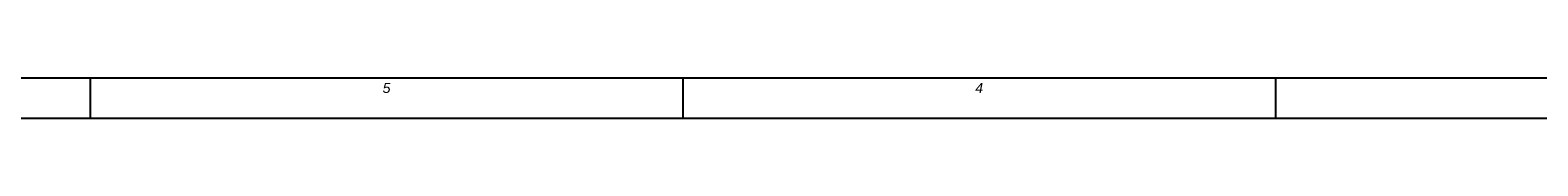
# Model space of a CAD drawing. Extents: x 0 to 2037, y -777 to 1557.
# Tile 6 of 65: x 583 to 881, y 0 to 8. Entities that reach past the tile are written whole.
import ezdxf

# ---------------------------------------------------------------- set-up
doc = ezdxf.new("R2010")
doc.units = 0
doc.header["$LTSCALE"] = 65.395
doc.layers.get('0').update_dxf_attribs({"linetype": 'CONTINUOUS'})
doc.layers.add('7_ALL_NOTE', color=7, linetype='CONTINUOUS')
doc.styles.add('TEXTSTYLE_3', font='ariali.ttf')

msp = doc.modelspace()

# ---------------------------------------------------------------- linework, layer by layer
at = {"color": 2, "linetype": 'CONTINUOUS'}
for p, q in [((8, 8), (1181, 8)), ((594.5, 8), (594.5, 0)), ((711.8, 8), (711.8, 0)), ((829.1, 8), (829.1, 0)), ((8, 0), (1181, 0))]:
    msp.add_line(p, q, dxfattribs=at)
at = {"color": 7, "linetype": 'CONTINUOUS'}
for p, q in [((8, 8), (1181, 8)), ((0, 0), (1189, 0))]:
    msp.add_line(p, q, dxfattribs=at)

# ---------------------------------------------------------------- texts
at = {"layer": '7_ALL_NOTE', "color": 1, "linetype": 'CONTINUOUS', "char_height": 2, "attachment_point": 2, "style": 'TEXTSTYLE_3'}
for s, insert, width in [('5', (653.15, 7), 1.59851), ('4', (770.45, 7), 1.5539)]:
    msp.add_mtext(s, dxfattribs=dict(at, insert=insert, width=width))

doc.saveas('drawing.dxf')
